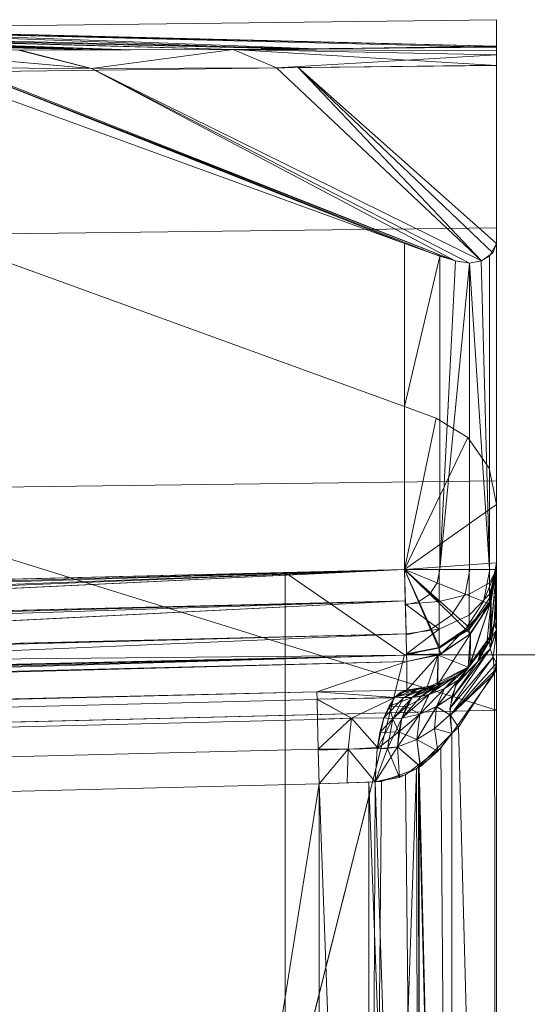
# Model space of a CAD drawing. Header units: millimetres. Extents: x -125 to 135, y -1868 to 49.
# Tile 28 of 53: x -120.05 to -118.4, y 46.21 to 49.42. Entities that reach past the tile are written whole.
import ezdxf

# ---------------------------------------------------------------- set-up
doc = ezdxf.new("R2010")
doc.units = ezdxf.units.MM
doc.layers.add('1', color=7, linetype='CONTINUOUS', true_color=0xffffff)

msp = doc.modelspace()

# ---------------------------------------------------------------- linework, layer by layer
at = {"layer": '1', "color": 252, "linetype": 'Continuous', "lineweight": 13}
for points in [[(-118.5, 49.3347, 451.3028), (-120.8296, 49.3922, 453.6296), (-118.5, 49.4209, 453.6296)], [(-120.8296, 49.3922, 453.6296), (-120.8278, 49.2438, 454.4314), (-118.5, 49.2725, 454.4314), (-118.5, 49.4209, 453.6296)], [(-118.5, 49.3347, 36.6972), (-118.5, 49.4209, 34.3704), (-120.8296, 49.3922, 34.3704)], [(-118.5, 49.4209, 34.3704), (-118.5, 49.2725, 33.5686), (-120.8278, 49.2438, 33.5686), (-120.8296, 49.3922, 34.3704)], [(-118.5, 49.3347, 451.3028), (-118.5, 49.4209, 453.6296), (-118.5, 49.3734, 454.0762), (-118.5, 47.5189, 453.7213)], [(-118.5, 47.5189, 34.2787), (-118.5, 48.9518, 32.9744), (-118.5, 49.3734, 33.9238), (-118.5, 49.4209, 34.3704)], [(-118.5, 49.4209, 34.3704), (-118.5, 49.3347, 36.6972), (-118.5, 47.5189, 34.2787)], [(-119.8185, 49.3223, 450.7149), (-122.2192, 49.3817, 453.1141), (-121.7098, 49.3837, 453.4545)], [(-122.2192, 49.3817, 453.1141), (-119.8185, 49.3223, 450.7149), (-120.0553, 49.3215, 450.5554)], [(-121.7098, 49.3837, 34.5455), (-122.0933, 49.3822, 34.8017), (-119.6925, 49.3227, 37.2002)], [(-120.0553, 49.3215, 37.4447), (-119.6925, 49.3227, 37.2002), (-122.0933, 49.3822, 34.8017)], [(-121.5007, 49.3857, 34.5039), (-121.7098, 49.3837, 34.5455), (-119.6925, 49.3227, 37.2002)], [(-119.8185, 49.3223, 450.7149), (-121.7098, 49.3837, 453.4545), (-121.5911, 49.3848, 453.4782)], [(-119.1783, 49.3254, 451.0621), (-121.5911, 49.3848, 453.4782), (-120.943, 49.3911, 453.6071)], [(-121.5911, 49.3848, 453.4782), (-119.1783, 49.3254, 451.0621), (-119.358, 49.3239, 451.0252)], [(-121.5911, 49.3848, 453.4782), (-119.358, 49.3239, 451.0252), (-119.8185, 49.3223, 450.7149)], [(-120.8296, 49.3922, 34.3704), (-121.5007, 49.3857, 34.5039), (-119.086, 49.3262, 36.919)], [(-119.6925, 49.3227, 37.2002), (-119.358, 49.3239, 36.9748), (-121.5007, 49.3857, 34.5039)], [(-119.358, 49.3239, 36.9748), (-119.086, 49.3262, 36.919), (-121.5007, 49.3857, 34.5039)], [(-120.943, 49.3911, 453.6071), (-120.8296, 49.3922, 453.6296), (-118.5, 49.3347, 451.3028)], [(-118.5, 49.3347, 451.3028), (-118.5173, 49.3309, 451.1975), (-120.943, 49.3911, 453.6071)], [(-120.943, 49.3911, 453.6071), (-118.5173, 49.3309, 451.1975), (-119.1783, 49.3254, 451.0621)], [(-119.086, 49.3262, 36.919), (-118.5, 49.3347, 36.6972), (-120.8296, 49.3922, 34.3704)], [(-118.5, 47.516, 453.7241), (-118.5, 47.5189, 453.7213), (-118.5, 49.3734, 454.0762), (-118.5, 48.9518, 455.0256)], [(-120.5252, 49.3239, 449.858), (-120.0576, 49.3215, 450.552), (-119.8205, 49.2616, 450.3195)], [(-119.8205, 49.2616, 450.3195), (-120.2309, 49.264, 449.717), (-120.5252, 49.3239, 449.858)], [(-120.5252, 49.3239, 38.142), (-120.2309, 49.264, 38.283), (-119.8201, 49.2616, 37.6799)], [(-119.8201, 49.2616, 37.6799), (-120.0553, 49.3215, 37.4447), (-120.5252, 49.3239, 38.142)], [(-119.8201, 49.2616, 450.3201), (-119.8205, 49.2616, 450.3195), (-120.0576, 49.3215, 450.552), (-120.0553, 49.3215, 450.5554)], [(-119.8201, 49.2616, 450.3201), (-120.0553, 49.3215, 450.5554), (-119.358, 49.3239, 451.0252)], [(-119.8201, 49.2616, 37.6799), (-119.8195, 49.2616, 37.6795), (-120.052, 49.3215, 37.4424), (-120.0553, 49.3215, 37.4447)], [(-119.358, 49.3239, 36.9748), (-120.052, 49.3215, 37.4424), (-119.8195, 49.2616, 37.6795)], [(-119.358, 49.3239, 451.0252), (-119.217, 49.264, 450.7309), (-119.8201, 49.2616, 450.3201)], [(-119.8195, 49.2616, 37.6795), (-119.217, 49.264, 37.2691), (-119.358, 49.3239, 36.9748)], [(-119.358, 49.3239, 451.0252), (-118.5, 49.3311, 451.2011), (-118.5, 49.3195, 451.08)], [(-118.5, 49.3059, 36.9897), (-118.5, 49.3311, 36.7989), (-119.358, 49.3239, 36.9748)], [(-119.358, 49.3239, 451.0252), (-118.5, 49.3195, 451.08), (-118.5, 49.2713, 450.8937)], [(-118.5, 49.2713, 450.8937), (-119.217, 49.264, 450.7309), (-119.358, 49.3239, 451.0252)], [(-118.5, 49.3059, 36.9897), (-119.358, 49.3239, 36.9748), (-119.217, 49.264, 37.2691)], [(-119.086, 49.3262, 36.919), (-118.5, 49.3311, 36.7989), (-118.5, 49.3347, 36.6972)], [(-118.5, 49.3347, 451.3028), (-118.5, 49.3311, 451.2011), (-118.5173, 49.3309, 451.1975)], [(-118.5, 49.3311, 451.2011), (-118.5, 49.3347, 451.3028), (-118.5, 47.5189, 453.7213)], [(-118.5, 47.5189, 34.2787), (-118.5, 49.3347, 36.6972), (-118.5, 49.3311, 36.7989)], [(-118.5, 49.2713, 450.8937), (-118.5, 49.3195, 451.08), (-118.5, 49.3311, 451.2011), (-118.5, 47.5189, 453.7213)], [(-118.5, 49.3311, 36.7989), (-118.5, 49.3059, 36.9897), (-118.5, 49.2713, 37.1063), (-118.5, 47.5189, 34.2787)], [(-119.217, 49.264, 37.2691), (-118.5, 49.2713, 37.1063), (-118.5, 49.3059, 36.9897)], [(-118.5, 49.2725, 454.4314), (-120.8278, 49.2438, 454.4314), (-120.8212, 48.7138, 455.2724), (-118.5, 48.7424, 455.2724)], [(-118.5, 48.7424, 32.7276), (-120.8212, 48.7138, 32.7276), (-120.8278, 49.2438, 33.5686), (-118.5, 49.2725, 33.5686)], [(-120.3937, 49.2713, 449), (-118.8, 48.6913, 449), (-118.8, 48.1592, 449), (-120.3666, 48.7294, 449)], [(-118.8, 48.6913, 449), (-120.3937, 49.2713, 449), (-120.247, 49.2647, 449.6463)], [(-120.3666, 48.7294, 39), (-118.8, 48.1592, 39), (-118.8, 48.6913, 39), (-120.3937, 49.2713, 39)], [(-120.247, 49.2647, 38.3537), (-120.3937, 49.2713, 39), (-118.8, 48.6913, 39)], [(-118.6347, 48.6343, 449.0497), (-120.247, 49.2647, 449.6463), (-120.2309, 49.264, 449.717)], [(-120.247, 49.2647, 449.6463), (-118.6347, 48.6343, 449.0497), (-118.7143, 48.6602, 449.0125)], [(-118.7143, 48.6602, 449.0125), (-118.8, 48.6913, 449), (-120.247, 49.2647, 449.6463)], [(-120.247, 49.2647, 38.3537), (-118.8, 48.6913, 39), (-118.7146, 48.6603, 38.9876)], [(-120.2309, 49.264, 38.283), (-120.247, 49.2647, 38.3537), (-118.6347, 48.6343, 38.9503)], [(-118.7146, 48.6603, 38.9876), (-118.6347, 48.6343, 38.9503), (-120.247, 49.2647, 38.3537)], [(-118.6347, 48.6343, 449.0497), (-120.2309, 49.264, 449.717), (-119.8201, 49.2616, 450.3201)], [(-119.8201, 49.2616, 37.6799), (-120.2309, 49.264, 38.283), (-118.6347, 48.6343, 38.9503)], [(-119.8201, 49.2616, 450.3201), (-119.217, 49.264, 450.7309), (-118.5497, 48.6343, 449.1346)], [(-118.5497, 48.6343, 38.8653), (-119.217, 49.264, 37.2691), (-119.8201, 49.2616, 37.6799)], [(-118.5497, 48.6343, 449.1346), (-118.5879, 48.6273, 449.0879), (-119.8201, 49.2616, 450.3201)], [(-119.8201, 49.2616, 450.3201), (-118.5879, 48.6273, 449.0879), (-118.6347, 48.6343, 449.0497)], [(-118.6347, 48.6343, 38.9503), (-118.5879, 48.6273, 38.9121), (-119.8201, 49.2616, 37.6799)], [(-119.8201, 49.2616, 37.6799), (-118.5879, 48.6273, 38.9121), (-118.5497, 48.6343, 38.8653)], [(-119.217, 49.264, 450.7309), (-119.1463, 49.2647, 450.747), (-118.5497, 48.6343, 449.1346)], [(-118.5497, 48.6343, 38.8653), (-119.1463, 49.2647, 37.253), (-119.217, 49.264, 37.2691)], [(-119.1463, 49.2647, 450.747), (-118.5, 49.2713, 450.8937), (-118.5, 48.6913, 449.3)], [(-118.5, 48.6913, 38.7), (-118.5, 49.2713, 37.1063), (-119.1463, 49.2647, 37.253)], [(-119.1463, 49.2647, 450.747), (-118.5, 48.6913, 449.3), (-118.5124, 48.6603, 449.2146)], [(-118.5124, 48.6603, 449.2146), (-118.5497, 48.6343, 449.1346), (-119.1463, 49.2647, 450.747)], [(-119.1463, 49.2647, 37.253), (-118.5497, 48.6343, 38.8653), (-118.5125, 48.6602, 38.7857)], [(-118.5125, 48.6602, 38.7857), (-118.5, 48.6913, 38.7), (-119.1463, 49.2647, 37.253)], [(-118.5, 47.5189, 453.7213), (-118.5, 47.6281, 449.3), (-118.5, 48.6913, 449.3), (-118.5, 49.2713, 450.8937)], [(-118.5, 49.2713, 37.1063), (-118.5, 48.6913, 38.7), (-118.5, 47.6281, 38.7), (-118.5, 47.5189, 34.2787)], [(-118.5, 48.9518, 455.0256), (-118.5, 48.1683, 455.708), (-118.5, 47.4246, 453.7816), (-118.5, 47.516, 453.7241)], [(-118.5, 48.1683, 32.292), (-118.5, 48.9518, 32.9744), (-118.5, 47.5189, 34.2787), (-118.5, 47.4283, 34.2198)], [(-118.5, 48.7424, 455.2724), (-120.8212, 48.7138, 455.2724), (-120.8111, 47.8884, 455.8265), (-118.5, 47.9169, 455.8265)], [(-118.5, 47.9169, 32.1735), (-120.8111, 47.8884, 32.1735), (-120.8212, 48.7138, 32.7276), (-118.5, 48.7424, 32.7276)], [(-118.8, 48.1592, 39), (-120.3666, 48.7294, 39), (-120.3666, 48.7294, 449), (-118.8, 48.1592, 449)], [(-118.8, 48.1592, 449), (-118.8, 48.6913, 449), (-118.6852, 48.65, 449.0228)], [(-118.6852, 48.65, 38.9772), (-118.8, 48.6913, 39), (-118.8, 48.1592, 39)], [(-118.5, 48.6913, 449.3), (-118.5, 47.6281, 449.3), (-118.5228, 47.6281, 449.1852), (-118.5228, 48.65, 449.1852)], [(-118.5228, 48.65, 38.8148), (-118.5228, 47.6281, 38.8148), (-118.5, 47.6281, 38.7), (-118.5, 48.6913, 38.7)], [(-118.6852, 48.65, 449.0228), (-118.6852, 47.6281, 449.0228), (-118.8, 47.6281, 449), (-118.8, 48.1592, 449)], [(-118.8, 48.1592, 39), (-118.8, 47.6281, 39), (-118.6852, 47.6281, 38.9772), (-118.6852, 48.65, 38.9772)], [(-118.6852, 47.6281, 449.0228), (-118.6852, 48.65, 449.0228), (-118.634, 48.6342, 449.0501)], [(-118.6341, 48.6342, 38.9499), (-118.6852, 48.65, 38.9772), (-118.6852, 47.6281, 38.9772)], [(-118.5501, 48.6342, 449.1341), (-118.5228, 48.65, 449.1852), (-118.5228, 47.6281, 449.1852)], [(-118.5228, 47.6281, 38.8148), (-118.5228, 48.65, 38.8148), (-118.5501, 48.6342, 38.866)], [(-118.6852, 47.6281, 449.0228), (-118.634, 48.6342, 449.0501), (-118.5879, 48.6273, 449.0879)], [(-118.5879, 48.6273, 38.9121), (-118.6341, 48.6342, 38.9499), (-118.6852, 47.6281, 38.9772)], [(-118.5879, 48.6273, 449.0879), (-118.5879, 47.6281, 449.0879), (-118.6852, 47.6281, 449.0228)], [(-118.6852, 47.6281, 38.9772), (-118.5879, 47.6281, 38.9121), (-118.5879, 48.6273, 38.9121)], [(-118.5879, 48.6273, 449.0879), (-118.5501, 48.6342, 449.1341), (-118.5228, 47.6281, 449.1852)], [(-118.5228, 47.6281, 38.8148), (-118.5501, 48.6342, 38.866), (-118.5879, 48.6273, 38.9121)], [(-118.5228, 47.6281, 449.1852), (-118.5879, 47.6281, 449.0879), (-118.5879, 48.6273, 449.0879)], [(-118.5879, 48.6273, 38.9121), (-118.5879, 47.6281, 38.9121), (-118.5228, 47.6281, 38.8148)], [(-118.8, 47.6281, 39), (-118.8, 48.1592, 39), (-118.6974, 48.1218, 39)], [(-118.6974, 48.1218, 449), (-118.8, 48.1592, 449), (-118.8, 47.6281, 449)], [(-118.8, 48.1592, 449), (-118.6974, 48.1218, 449), (-118.6974, 48.1218, 39), (-118.8, 48.1592, 39)], [(-118.5, 47.3047, 453.8017), (-118.5, 47.4246, 453.7816), (-118.5, 48.1683, 455.708), (-118.5, 47.1699, 456)], [(-118.5, 47.1698, 32.0046), (-118.5, 48.1683, 32.292), (-118.5, 47.4283, 34.2198), (-118.5, 47.3047, 34.1983)], [(-118.8, 47.6281, 39), (-118.6974, 48.1218, 39), (-118.5941, 48.0581, 39)], [(-118.5941, 48.0581, 449), (-118.6974, 48.1218, 449), (-118.8, 47.6281, 449)], [(-118.6974, 48.1218, 39), (-118.6974, 48.1218, 449), (-118.5941, 48.0581, 449), (-118.5941, 48.0581, 39)], [(-118.5941, 48.0581, 39), (-118.5245, 47.9588, 39), (-118.5, 47.8399, 39), (-118.8, 47.6281, 39)], [(-118.8, 47.6281, 449), (-118.5, 47.8399, 449), (-118.5245, 47.9588, 449), (-118.5941, 48.0581, 449)], [(-118.5941, 48.0581, 39), (-118.5941, 48.0581, 449), (-118.5245, 47.9588, 449), (-118.5245, 47.9588, 39)], [(-118.5245, 47.9588, 39), (-118.5245, 47.9588, 449), (-118.5, 47.8399, 449), (-118.5, 47.8399, 39)], [(-118.5, 47.1698, 455.9954), (-118.5, 47.9169, 455.8265), (-120.8111, 47.8884, 455.8265)], [(-120.8111, 47.8884, 32.1735), (-118.5, 47.9169, 32.1735), (-118.5, 47.17, 32.0046)], [(-120.8111, 47.8884, 455.8265), (-120.8007, 47.1131, 455.997), (-118.5, 47.1698, 455.9954)], [(-118.5, 47.17, 32.0046), (-120.8015, 47.113, 32.003), (-120.8111, 47.8884, 32.1735)], [(-118.5, 47.8399, 39), (-118.5, 47.65, 39), (-118.8, 47.6281, 39)], [(-118.8, 47.6281, 449), (-118.5, 47.65, 449), (-118.5, 47.8399, 449)], [(-118.5, 47.8399, 39), (-118.5, 47.8399, 449), (-118.5, 47.65, 449), (-118.5, 47.65, 39)], [(-118.5, 47.65, 39), (-118.5228, 47.5352, 39), (-118.5879, 47.4379, 39), (-118.8, 47.6281, 39)], [(-118.8, 47.6281, 449), (-118.5879, 47.4379, 449), (-118.5228, 47.5352, 449), (-118.5, 47.65, 449)], [(-118.5, 47.65, 39), (-118.5, 47.65, 449), (-118.5228, 47.5352, 449), (-118.5228, 47.5352, 39)], [(-123.2199, 47.5018, 449.0005), (-123.2213, 47.5189, 449), (-118.8, 47.6281, 449)], [(-118.8, 47.6281, 39), (-123.2213, 47.5189, 39), (-123.217, 47.4902, 38.9986)], [(-123.2026, 47.4617, 449.0056), (-123.2199, 47.5018, 449.0005), (-118.8, 47.6281, 449)], [(-118.8, 47.6281, 39), (-123.217, 47.4902, 38.9986), (-123.1939, 47.4502, 38.9919)], [(-123.1576, 47.4184, 449.0187), (-123.2026, 47.4617, 449.0056), (-118.8, 47.6281, 449)], [(-118.8, 47.6281, 39), (-123.1939, 47.4502, 38.9919), (-123.1539, 47.419, 38.9801)], [(-118.8, 47.6281, 449), (-118.7975, 47.5259, 449.018), (-123.1576, 47.4184, 449.0187)], [(-123.1539, 47.419, 38.9801), (-118.7975, 47.5259, 38.982), (-118.8, 47.6281, 39)], [(-119.1886, 47.6185, 39), (-119.1886, 45.8046, 39), (-120.1349, 45.8046, 39), (-120.1349, 47.5951, 39)], [(-120.1349, 47.5951, 449), (-120.1349, 45.8046, 449), (-119.1886, 45.8046, 449), (-119.1886, 47.6185, 449)], [(-118.6852, 47.3728, 39), (-118.8, 47.35, 39), (-119.1886, 47.6185, 39), (-118.8, 47.6281, 39)], [(-118.8, 47.6281, 449), (-119.1886, 47.6185, 449), (-118.8, 47.35, 449), (-118.6852, 47.3728, 449)], [(-119.1886, 45.8046, 39), (-119.1886, 47.6185, 39), (-118.8, 47.35, 39)], [(-118.8, 47.35, 449), (-119.1886, 47.6185, 449), (-119.1886, 45.8046, 449)], [(-118.8, 47.6281, 39), (-118.5879, 47.4379, 39), (-118.6852, 47.3728, 39)], [(-118.6852, 47.3728, 449), (-118.5879, 47.4379, 449), (-118.8, 47.6281, 449)], [(-118.8, 47.6281, 449), (-118.7539, 47.5223, 449.0231), (-118.7972, 47.5127, 449.0231)], [(-118.8, 47.6281, 449), (-118.7174, 47.5475, 449.0231), (-118.7539, 47.5223, 449.0231)], [(-118.8, 47.6281, 449), (-118.6931, 47.5846, 449.0231), (-118.7174, 47.5475, 449.0231)], [(-118.8, 47.6281, 449), (-118.6845, 47.6281, 449.0231), (-118.6931, 47.5846, 449.0231)], [(-118.8, 47.6281, 39), (-118.7972, 47.515, 38.9779), (-118.6872, 47.5233, 38.9575)], [(-118.6872, 47.5233, 38.9575), (-118.6872, 47.6281, 38.978), (-118.8, 47.6281, 39)], [(-118.6931, 47.5846, 449.0231), (-118.6845, 47.6281, 449.0231), (-118.5869, 47.6281, 449.0889), (-118.6026, 47.5478, 449.0889)], [(-118.5889, 47.5478, 38.8974), (-118.5889, 47.6281, 38.9131), (-118.6872, 47.6281, 38.978), (-118.6872, 47.5233, 38.9575)], [(-118.6026, 47.5478, 449.0889), (-118.5869, 47.6281, 449.0889), (-118.522, 47.6281, 449.1872), (-118.5425, 47.5233, 449.1872)], [(-118.5231, 47.5846, 38.8069), (-118.5231, 47.6281, 38.8155), (-118.5889, 47.6281, 38.9131), (-118.5889, 47.5478, 38.8974)], [(-118.5, 47.6281, 449.3), (-118.5221, 47.515, 449.2972), (-118.5425, 47.5233, 449.1872)], [(-118.5425, 47.5233, 449.1872), (-118.522, 47.6281, 449.1872), (-118.5, 47.6281, 449.3)], [(-118.5, 47.6281, 38.7), (-118.5231, 47.5223, 38.7462), (-118.5231, 47.5127, 38.7028)], [(-118.5, 47.6281, 38.7), (-118.5231, 47.5475, 38.7826), (-118.5231, 47.5223, 38.7462)], [(-118.5, 47.6281, 38.7), (-118.5231, 47.5846, 38.8069), (-118.5231, 47.5475, 38.7826)], [(-118.5, 47.6281, 38.7), (-118.5231, 47.6281, 38.8155), (-118.5231, 47.5846, 38.8069)], [(-118.5, 47.6281, 449.3), (-118.5081, 47.4502, 453.6939), (-118.5199, 47.419, 453.6539)], [(-118.5199, 47.419, 453.6539), (-118.518, 47.5259, 449.2975), (-118.5, 47.6281, 449.3)], [(-118.5, 47.6281, 38.7), (-118.518, 47.5259, 38.7025), (-118.5188, 47.4184, 34.3424)], [(-118.5188, 47.4184, 34.3424), (-118.5056, 47.4617, 34.2974), (-118.5, 47.6281, 38.7)], [(-118.5, 47.6281, 449.3), (-118.5014, 47.4902, 453.717), (-118.5081, 47.4502, 453.6939)], [(-118.5056, 47.4617, 34.2974), (-118.5005, 47.5018, 34.2801), (-118.5, 47.6281, 38.7)], [(-118.5, 47.6281, 449.3), (-118.5, 47.5189, 453.7213), (-118.5014, 47.4902, 453.717)], [(-118.5005, 47.5018, 34.2801), (-118.5, 47.5189, 34.2787), (-118.5, 47.6281, 38.7)], [(-118.7174, 47.5475, 449.0231), (-118.6931, 47.5846, 449.0231), (-118.6026, 47.5478, 449.0889), (-118.6474, 47.4793, 449.0889)], [(-118.5231, 47.5475, 38.7826), (-118.5231, 47.5846, 38.8069), (-118.5889, 47.5478, 38.8974), (-118.5889, 47.4793, 38.8526)], [(-123.1472, 47.4084, 449.0218), (-123.1576, 47.4184, 449.0187), (-118.7975, 47.5259, 449.018)], [(-118.7975, 47.5259, 38.982), (-123.1539, 47.419, 38.9801), (-123.1128, 47.3869, 38.9681)], [(-122.9253, 47.3179, 449.0869), (-123.1472, 47.4084, 449.0218), (-118.7975, 47.5259, 449.018)], [(-118.7975, 47.5259, 38.982), (-123.1128, 47.3869, 38.9681), (-122.9266, 47.3176, 38.9135)], [(-122.9266, 47.3176, 38.9135), (-118.7948, 47.4187, 38.9147), (-118.7975, 47.5259, 38.982)], [(-118.7975, 47.5259, 449.018), (-118.7948, 47.4187, 449.0853), (-122.9253, 47.3179, 449.0869)], [(-118.6872, 47.434, 38.899), (-118.6872, 47.5233, 38.9575), (-118.7972, 47.515, 38.9779)], [(-118.7972, 47.515, 38.9779), (-118.7972, 47.515, 38.9779), (-118.6872, 47.5233, 38.9575)], [(-118.7972, 47.5127, 449.0231), (-118.7539, 47.5223, 449.0231), (-118.7148, 47.4327, 449.0889), (-118.7947, 47.415, 449.0889)], [(-118.7539, 47.5223, 449.0231), (-118.7174, 47.5475, 449.0231), (-118.6474, 47.4793, 449.0889), (-118.7148, 47.4327, 449.0889)], [(-118.5889, 47.4793, 38.8526), (-118.5889, 47.5478, 38.8974), (-118.6872, 47.5233, 38.9575), (-118.6872, 47.434, 38.899)], [(-118.6474, 47.4793, 449.0889), (-118.6026, 47.5478, 449.0889), (-118.5425, 47.5233, 449.1872), (-118.601, 47.434, 449.1872)], [(-118.601, 47.434, 449.1872), (-118.5425, 47.5233, 449.1872), (-118.5222, 47.515, 449.2972)], [(-118.5231, 47.5223, 38.7462), (-118.5231, 47.5475, 38.7826), (-118.5889, 47.4793, 38.8526), (-118.5889, 47.4327, 38.7852)], [(-118.5231, 47.5127, 38.7028), (-118.5231, 47.5223, 38.7462), (-118.5889, 47.4327, 38.7852), (-118.5889, 47.415, 38.7053)], [(-118.5228, 47.5352, 39), (-118.5228, 47.5352, 449), (-118.5879, 47.4379, 449), (-118.5879, 47.4379, 39)], [(-118.518, 47.5259, 38.7025), (-118.5853, 47.4187, 38.7052), (-118.5869, 47.3179, 34.5747)], [(-118.5869, 47.3179, 34.5747), (-118.5218, 47.4084, 34.3528), (-118.518, 47.5259, 38.7025)], [(-118.518, 47.5259, 449.2975), (-118.5319, 47.3869, 453.6128), (-118.5865, 47.3176, 453.4266)], [(-118.5865, 47.3176, 453.4266), (-118.5853, 47.4187, 449.2948), (-118.518, 47.5259, 449.2975)], [(-118.5221, 47.515, 449.2972), (-118.5222, 47.515, 449.2972), (-118.5425, 47.5233, 449.1872)], [(-118.518, 47.5259, 449.2975), (-118.5199, 47.419, 453.6539), (-118.5319, 47.3869, 453.6128)], [(-118.5218, 47.4084, 34.3528), (-118.5188, 47.4184, 34.3424), (-118.518, 47.5259, 38.7025)], [(-118.5014, 47.4902, 453.717), (-118.5, 47.5189, 453.7213), (-118.5, 47.516, 453.7241)], [(-118.5, 47.4314, 34.2218), (-118.5, 47.5189, 34.2787), (-118.5005, 47.5018, 34.2801)], [(-118.7972, 47.515, 38.9779), (-118.7948, 47.4187, 38.9147), (-118.6872, 47.434, 38.899)], [(-118.5222, 47.515, 449.2972), (-118.5853, 47.4187, 449.2948), (-118.601, 47.434, 449.1872)], [(-118.5081, 47.4502, 453.6939), (-118.5014, 47.4902, 453.717), (-118.5, 47.4313, 453.7774)], [(-118.5005, 47.5018, 34.2801), (-118.5056, 47.4617, 34.2974), (-118.5, 47.4314, 34.2218)], [(-118.5, 47.516, 453.7241), (-118.5, 47.4313, 453.7774), (-118.5014, 47.4902, 453.717)], [(-118.7148, 47.4327, 449.0889), (-118.6474, 47.4793, 449.0889), (-118.601, 47.434, 449.1872), (-118.6889, 47.3733, 449.1872)], [(-118.5889, 47.4327, 38.7852), (-118.5889, 47.4793, 38.8526), (-118.6872, 47.434, 38.899), (-118.6872, 47.3733, 38.8111)], [(-118.5056, 47.4617, 34.2974), (-118.5181, 47.4206, 34.3401), (-118.5229, 47.3946, 34.3)], [(-118.5229, 47.3946, 34.3), (-118.5, 47.4314, 34.2218), (-118.5056, 47.4617, 34.2974)], [(-118.6872, 47.434, 38.899), (-118.7948, 47.4187, 38.9147), (-118.7932, 47.3532, 38.8199)], [(-118.7947, 47.415, 449.0889), (-118.7148, 47.4327, 449.0889), (-118.6889, 47.3733, 449.1872), (-118.7931, 47.3502, 449.1872)], [(-118.7932, 47.3532, 38.8199), (-118.6872, 47.3733, 38.8111), (-118.6872, 47.434, 38.899)], [(-118.6801, 47.3532, 449.2932), (-118.6889, 47.3733, 449.1872), (-118.601, 47.434, 449.1872)], [(-118.5889, 47.415, 38.7053), (-118.5889, 47.4327, 38.7852), (-118.6872, 47.3733, 38.8111), (-118.6872, 47.3502, 38.7069)], [(-118.5879, 47.4379, 39), (-118.5879, 47.4379, 449), (-118.6852, 47.3728, 449), (-118.6852, 47.3728, 39)], [(-118.601, 47.434, 449.1872), (-118.5853, 47.4187, 449.2948), (-118.6801, 47.3532, 449.2932)], [(-118.5319, 47.3869, 453.6128), (-118.5184, 47.4228, 453.6588), (-118.5229, 47.3946, 453.7)], [(-118.5081, 47.4502, 453.6939), (-118.5207, 47.3691, 453.7383), (-118.5229, 47.3946, 453.7)], [(-118.5229, 47.3946, 453.7), (-118.5184, 47.4228, 453.6588), (-118.5081, 47.4502, 453.6939)], [(-118.5229, 47.3946, 34.3), (-118.5207, 47.3691, 34.2617), (-118.5, 47.4314, 34.2218)], [(-118.5229, 47.3946, 34.3), (-118.5181, 47.4206, 34.3401), (-118.5218, 47.4084, 34.3528)], [(-118.5, 47.4313, 453.7774), (-118.5207, 47.3691, 453.7383), (-118.5081, 47.4502, 453.6939)], [(-118.5, 47.4283, 34.2198), (-118.5, 47.4314, 34.2218), (-118.5207, 47.3691, 34.2617)], [(-118.5207, 47.3691, 453.7383), (-118.5, 47.4313, 453.7774), (-118.5, 47.4246, 453.7816)], [(-118.5207, 47.3691, 34.2617), (-118.5112, 47.3424, 34.2244), (-118.5, 47.4283, 34.2198)], [(-118.5, 47.4246, 453.7816), (-118.5112, 47.3424, 453.7756), (-118.5207, 47.3691, 453.7383)], [(-118.5112, 47.3424, 34.2244), (-118.5, 47.3222, 34.2014), (-118.5, 47.4283, 34.2198)], [(-118.5, 47.4246, 453.7816), (-118.5, 47.3223, 453.7987), (-118.5112, 47.3424, 453.7756)], [(-118.7948, 47.4187, 38.9147), (-122.9266, 47.3176, 38.9135), (-122.9054, 47.3098, 38.9072)], [(-122.9054, 47.3098, 449.0927), (-122.9253, 47.3179, 449.0869), (-118.7948, 47.4187, 449.0853)], [(-122.6809, 47.2532, 449.1911), (-122.9054, 47.3098, 449.0927), (-118.7948, 47.4187, 449.0853)], [(-122.9054, 47.3098, 38.9072), (-118.7931, 47.3488, 38.8092), (-118.7948, 47.4187, 38.9147)], [(-118.7948, 47.4187, 449.0853), (-118.7931, 47.3488, 449.1908), (-122.6809, 47.2532, 449.1911)], [(-118.5853, 47.4187, 38.7052), (-118.6908, 47.3488, 38.7069), (-118.691, 47.2532, 34.8191)], [(-118.691, 47.2532, 34.8191), (-118.5928, 47.3098, 34.5946), (-118.5853, 47.4187, 38.7052)], [(-118.5928, 47.3098, 453.4054), (-118.6908, 47.3488, 449.2931), (-118.5853, 47.4187, 449.2948)], [(-118.5853, 47.4187, 449.2948), (-118.5865, 47.3176, 453.4266), (-118.5928, 47.3098, 453.4054)], [(-118.5928, 47.3098, 34.5946), (-118.5869, 47.3179, 34.5747), (-118.5853, 47.4187, 38.7052)], [(-118.562, 47.3274, 34.3955), (-118.5229, 47.3946, 34.3), (-118.5218, 47.4084, 34.3528)], [(-118.5218, 47.4084, 34.3528), (-118.5471, 47.3733, 34.4389), (-118.562, 47.3274, 34.3955)], [(-118.5229, 47.3946, 453.7), (-118.562, 47.3274, 453.6045), (-118.5319, 47.3869, 453.6128)], [(-118.562, 47.3274, 453.6045), (-118.5229, 47.3946, 453.7), (-118.5207, 47.3691, 453.7383)], [(-118.5207, 47.3691, 34.2617), (-118.5229, 47.3946, 34.3), (-118.562, 47.3274, 34.3955)], [(-118.6852, 47.3728, 39), (-118.6852, 47.3728, 449), (-118.8, 47.35, 449), (-118.8, 47.35, 39)], [(-118.6872, 47.3502, 38.7069), (-118.6872, 47.3733, 38.8111), (-118.7932, 47.3532, 38.8199)], [(-118.7932, 47.3532, 38.8199), (-118.7932, 47.3532, 38.8199), (-118.6872, 47.3733, 38.8111)], [(-118.7931, 47.3502, 449.1872), (-118.6889, 47.3733, 449.1872), (-118.6801, 47.3532, 449.2932)], [(-118.6801, 47.3532, 449.2932), (-118.6801, 47.3532, 449.2932), (-118.6889, 47.3733, 449.1872)], [(-118.652, 47.1751, 453.5105), (-118.6431, 47.2118, 453.4861), (-118.5207, 47.3691, 453.7383)], [(-118.5207, 47.3691, 453.7383), (-118.5112, 47.3424, 453.7756), (-118.652, 47.1751, 453.5105)], [(-118.652, 47.1751, 34.4895), (-118.5112, 47.3424, 34.2244), (-118.5207, 47.3691, 34.2617)], [(-118.5207, 47.3691, 34.2617), (-118.6431, 47.2118, 34.5139), (-118.652, 47.1751, 34.4895)], [(-118.5207, 47.3691, 453.7383), (-118.6431, 47.2118, 453.4861), (-118.562, 47.3274, 453.6045)], [(-118.562, 47.3274, 34.3955), (-118.6431, 47.2118, 34.5139), (-118.5207, 47.3691, 34.2617)], [(-118.6234, 47.265, 34.5534), (-118.562, 47.3274, 34.3955), (-118.5471, 47.3733, 34.4389)], [(-118.5471, 47.3733, 34.4389), (-118.5928, 47.3098, 34.5946), (-118.6234, 47.265, 34.5534)], [(-118.6234, 47.265, 453.4467), (-118.5928, 47.3098, 453.4054), (-118.5465, 47.3684, 453.5632)], [(-118.5465, 47.3684, 453.5632), (-118.562, 47.3274, 453.6045), (-118.6234, 47.265, 453.4467)], [(-118.562, 47.3274, 453.6045), (-118.5465, 47.3684, 453.5632), (-118.5319, 47.3869, 453.6128)], [(-122.9054, 47.3098, 38.9072), (-122.6967, 47.259, 38.8059), (-118.7931, 47.3488, 38.8092)], [(-118.7931, 47.3488, 38.8092), (-122.6967, 47.259, 38.8059), (-122.6289, 47.2425, 38.7729)], [(-122.6759, 47.2519, 449.1933), (-122.6809, 47.2532, 449.1911), (-118.7931, 47.3488, 449.1908)], [(-122.563, 47.2352, 449.2926), (-122.6759, 47.2519, 449.1933), (-118.7931, 47.3488, 449.1908)], [(-118.7931, 47.3488, 38.8092), (-122.6289, 47.2425, 38.7729), (-122.563, 47.2352, 38.7074)], [(-118.7931, 47.3488, 449.1908), (-118.7926, 47.3283, 449.2926), (-122.563, 47.2352, 449.2926)], [(-122.563, 47.2352, 38.7074), (-118.7926, 47.3283, 38.7074), (-118.7931, 47.3488, 38.8092)], [(-122.5074, 47.2293, 449.5857), (-122.563, 47.2352, 449.2926), (-118.7926, 47.3283, 449.2926)], [(-118.7926, 47.3283, 38.7074), (-122.563, 47.2352, 38.7074), (-122.5074, 47.2293, 38.4143)], [(-122.5074, 47.1498, 452.8074), (-122.5074, 47.2293, 449.5857), (-118.7926, 47.3283, 449.2926), (-119.0857, 47.2293, 453.0074)], [(-122.3074, 47.1498, 34.9926), (-119.0857, 47.2293, 34.9926), (-118.7926, 47.3283, 38.7074), (-122.5074, 47.2293, 38.4143)], [(119.1886, 45.8046, 39), (-119.1886, 45.8046, 39), (-118.8, 47.35, 39), (118.8, 47.35, 39)], [(-119.1886, 45.8046, 449), (119.1886, 45.8046, 449), (118.8, 47.35, 449), (-118.8, 47.35, 449)], [(-118.7926, 47.3283, 449.2926), (-118.7926, 47.2352, 453.063), (-119.0857, 47.2293, 453.0074)], [(-119.0857, 47.2293, 34.9926), (-118.7926, 47.2352, 34.937), (-118.7926, 47.3283, 38.7074)], [(118.8, 47.35, 449), (118.8, 47.35, 39), (-118.8, 47.35, 39), (-118.8, 47.35, 449)], [(-118.7932, 47.3532, 38.8199), (-118.7926, 47.3283, 38.7074), (-118.6872, 47.3502, 38.7069)], [(-118.6801, 47.3532, 449.2932), (-118.7926, 47.3283, 449.2926), (-118.7931, 47.3502, 449.1872)], [(-118.6908, 47.3488, 449.2931), (-118.7271, 47.2425, 453.1289), (-118.7926, 47.2352, 453.063)], [(-118.7926, 47.2352, 453.063), (-118.7926, 47.3283, 449.2926), (-118.6908, 47.3488, 449.2931)], [(-118.6908, 47.3488, 38.7069), (-118.7926, 47.3283, 38.7074), (-118.7926, 47.2352, 34.937)], [(-118.7926, 47.2352, 34.937), (-118.6933, 47.2519, 34.8241), (-118.6908, 47.3488, 38.7069)], [(-118.6908, 47.3488, 449.2931), (-118.6941, 47.259, 453.1967), (-118.7271, 47.2425, 453.1289)], [(-118.5928, 47.3098, 453.4054), (-118.6941, 47.259, 453.1967), (-118.6908, 47.3488, 449.2931)], [(-118.6933, 47.2519, 34.8241), (-118.691, 47.2532, 34.8191), (-118.6908, 47.3488, 38.7069)], [(-118.5112, 47.3424, 453.7756), (-118.6502, 47.1527, 453.5213), (-118.652, 47.1751, 453.5105)], [(-118.652, 47.1751, 34.4895), (-118.6502, 47.1527, 34.4787), (-118.5112, 47.3424, 34.2244)], [(-118.6502, 47.1527, 453.5213), (-118.5112, 47.3424, 453.7756), (-118.5064, 47.289, 453.7906)], [(-118.5, 47.3222, 34.2014), (-118.5112, 47.3424, 34.2244), (-118.6502, 47.1527, 34.4787)], [(-118.562, 47.3274, 453.6045), (-118.6431, 47.2118, 453.4861), (-118.6339, 47.2497, 453.4608)], [(-118.6339, 47.2497, 34.5392), (-118.6431, 47.2118, 34.5139), (-118.562, 47.3274, 34.3955)], [(-118.6339, 47.2497, 453.4608), (-118.6234, 47.265, 453.4467), (-118.562, 47.3274, 453.6045)], [(-118.562, 47.3274, 34.3955), (-118.6234, 47.265, 34.5534), (-118.6339, 47.2497, 34.5392)], [(-118.5064, 47.289, 453.7906), (-118.5112, 47.3424, 453.7756), (-118.5, 47.3223, 453.7987)], [(-118.6699, 47.2403, 34.6448), (-118.6253, 47.267, 34.5533), (-118.5928, 47.3098, 34.5946)], [(-118.5928, 47.3098, 34.5946), (-118.6295, 47.2825, 34.7002), (-118.6699, 47.2403, 34.6448)], [(-118.6697, 47.2404, 453.3557), (-118.6292, 47.2826, 453.3004), (-118.5928, 47.3098, 453.4054)], [(-118.5928, 47.3098, 453.4054), (-118.6253, 47.267, 453.4467), (-118.6697, 47.2404, 453.3557)], [(-118.5, 47.3047, 34.1983), (-118.5, 47.3222, 34.2014), (-118.6502, 47.1527, 34.4787)], [(-118.6502, 47.1527, 34.4787), (-118.6239, 47.1135, 34.4129), (-118.5, 47.3047, 34.1983)], [(-118.5, 42.5151, 34.1983), (-118.5, 47.3047, 34.1983), (-118.6239, 47.1135, 34.4129)], [(-118.5, 47.3223, 453.7987), (-118.5, 47.3047, 453.8017), (-118.5064, 47.289, 453.7906)], [(-118.5064, 47.289, 453.7906), (-118.5, 47.3047, 453.8017), (-118.5, 42.5151, 453.8017)], [(-118.5, 47.1699, 456), (-118.5, 42.5315, 455.1243), (-118.5, 42.5151, 453.8017), (-118.5, 47.3047, 453.8017)], [(-118.5, 47.3047, 34.1983), (-118.5, 42.5151, 34.1983), (-118.5, 42.5315, 32.8757), (-118.5, 47.1698, 32.0046)], [(-118.6295, 47.2825, 34.7002), (-118.6753, 47.2587, 34.7946), (-118.7203, 47.2208, 34.723)], [(-118.7203, 47.2208, 34.723), (-118.6699, 47.2403, 34.6448), (-118.6295, 47.2825, 34.7002)], [(-118.6292, 47.2826, 453.3004), (-118.6697, 47.2404, 453.3557), (-118.7199, 47.2209, 453.2776)], [(-118.7199, 47.2209, 453.2776), (-118.6987, 47.2434, 453.2417), (-118.6292, 47.2826, 453.3004)], [(-118.6987, 47.2434, 453.2417), (-118.6749, 47.2588, 453.2061), (-118.6292, 47.2826, 453.3004)], [(-118.6956, 47.1807, 34.5919), (-118.646, 47.2139, 34.5134), (-118.6253, 47.267, 34.5533)], [(-118.6253, 47.267, 34.5533), (-118.6699, 47.2403, 34.6448), (-118.6956, 47.1807, 34.5919)], [(-118.6953, 47.1809, 453.4086), (-118.6697, 47.2404, 453.3557), (-118.6253, 47.267, 453.4467)], [(-118.6253, 47.267, 453.4467), (-118.646, 47.2139, 453.4867), (-118.6953, 47.1809, 453.4086)], [(-118.5064, 47.289, 453.7906), (-118.6453, 47.0929, 453.55), (-118.6502, 47.1527, 453.5213)], [(-118.5, 42.5151, 453.8017), (-118.6453, 42.5138, 453.55), (-118.6453, 47.0929, 453.55), (-118.5064, 47.289, 453.7906)], [(-122.5074, 47.1498, 452.8074), (-119.0857, 47.2293, 453.0074), (-122.3074, 47.1498, 453.0074)], [(-119.0851, 47.2044, 453.1199), (-122.3068, 47.1249, 453.1199), (-122.3074, 47.1498, 453.0074), (-119.0857, 47.2293, 453.0074)], [(-122.3068, 47.1249, 34.8801), (-119.0851, 47.2044, 34.8801), (-119.0857, 47.2293, 34.9926), (-122.3074, 47.1498, 34.9926)], [(-119.0857, 47.2293, 453.0074), (-118.7926, 47.2352, 453.063), (-118.831, 47.2111, 453.1614)], [(-118.831, 47.2111, 34.8386), (-118.7926, 47.2352, 34.937), (-119.0857, 47.2293, 34.9926)], [(-118.831, 47.2111, 453.1614), (-119.0851, 47.2058, 453.1136), (-119.0857, 47.2293, 453.0074)], [(-119.0857, 47.2293, 34.9926), (-119.0851, 47.2058, 34.8865), (-118.831, 47.2111, 34.8386)], [(-118.7602, 47.237, 34.9082), (-118.7926, 47.2352, 34.937), (-118.8318, 47.2114, 34.8366)], [(-118.8318, 47.2114, 34.8366), (-118.8033, 47.2094, 34.8139), (-118.7602, 47.237, 34.9082)], [(-118.7529, 47.2307, 453.1692), (-118.7747, 47.2105, 453.213), (-118.8318, 47.2114, 453.1634)], [(-118.8318, 47.2114, 453.1634), (-118.8121, 47.2286, 453.1128), (-118.7529, 47.2307, 453.1692)], [(-118.7295, 47.2419, 453.1258), (-118.7529, 47.2307, 453.1692), (-118.8121, 47.2286, 453.1128)], [(-118.8121, 47.2286, 453.1128), (-118.7926, 47.2352, 453.063), (-118.7295, 47.2419, 453.1258)], [(-118.7299, 47.2418, 34.8746), (-118.7602, 47.237, 34.9082), (-118.8033, 47.2094, 34.8139)], [(-118.8033, 47.2094, 34.8139), (-118.775, 47.2105, 34.7873), (-118.7299, 47.2418, 34.8746)], [(-118.775, 47.2105, 34.7873), (-118.7472, 47.2144, 34.757), (-118.7015, 47.2492, 34.8366)], [(-118.7015, 47.2492, 34.8366), (-118.7299, 47.2418, 34.8746), (-118.775, 47.2105, 34.7873)], [(-118.6987, 47.2434, 453.2417), (-118.7199, 47.2209, 453.2776), (-118.7747, 47.2105, 453.213)], [(-118.7747, 47.2105, 453.213), (-118.7529, 47.2307, 453.1692), (-118.6987, 47.2434, 453.2417)], [(-118.6749, 47.2588, 453.2061), (-118.6987, 47.2434, 453.2417), (-118.7529, 47.2307, 453.1692)], [(-118.7529, 47.2307, 453.1692), (-118.7295, 47.2419, 453.1258), (-118.6749, 47.2588, 453.2061)], [(-118.7505, 47.1564, 34.6561), (-118.6956, 47.1807, 34.5919), (-118.6699, 47.2403, 34.6448)], [(-118.6699, 47.2403, 34.6448), (-118.7203, 47.2208, 34.723), (-118.7505, 47.1564, 34.6561)], [(-118.7501, 47.1565, 453.3444), (-118.7199, 47.2209, 453.2776), (-118.6697, 47.2404, 453.3557)], [(-118.6697, 47.2404, 453.3557), (-118.6953, 47.1809, 453.4086), (-118.7501, 47.1565, 453.3444)], [(-118.7472, 47.2144, 34.757), (-118.7203, 47.2208, 34.723), (-118.6753, 47.2587, 34.7946)], [(-118.6753, 47.2587, 34.7946), (-118.7015, 47.2492, 34.8366), (-118.7472, 47.2144, 34.757)], [(-119.0835, 47.1389, 453.2147), (-122.3052, 47.0594, 453.2147), (-122.3068, 47.1249, 453.1199), (-119.0851, 47.2044, 453.1199)], [(-122.3052, 47.0594, 34.7853), (-119.0835, 47.1389, 34.7853), (-119.0851, 47.2044, 34.8801), (-122.3068, 47.1249, 34.8801)], [(-119.0851, 47.2058, 453.1136), (-118.831, 47.2111, 453.1614), (-118.8332, 47.2097, 453.1672)], [(-118.8332, 47.2097, 34.8328), (-118.831, 47.2111, 34.8386), (-119.0851, 47.2058, 34.8865)], [(-118.9731, 47.1429, 453.2237), (-119.0851, 47.2058, 453.1136), (-118.8332, 47.2097, 453.1672)], [(-118.8332, 47.2097, 34.8328), (-119.0851, 47.2058, 34.8865), (-118.9731, 47.1429, 34.7763)], [(-119.0851, 47.2044, 453.1199), (-119.0851, 47.2058, 453.1136), (-118.9731, 47.1429, 453.2237)], [(-118.9731, 47.1429, 34.7763), (-119.0851, 47.2058, 34.8865), (-119.0851, 47.2044, 34.8801)], [(-118.9731, 47.1429, 453.2237), (-119.0835, 47.1398, 453.2135), (-119.0851, 47.2044, 453.1199)], [(-119.0851, 47.2044, 34.8801), (-119.0835, 47.1398, 34.7865), (-118.9731, 47.1429, 34.7763)], [(-118.8332, 47.2097, 453.1672), (-118.8664, 47.1449, 453.254), (-118.9731, 47.1429, 453.2237)], [(-118.9731, 47.1429, 34.7763), (-118.8664, 47.1449, 34.746), (-118.8332, 47.2097, 34.8328)], [(-118.8033, 47.2094, 34.8139), (-118.8318, 47.2114, 34.8366), (-118.8669, 47.144, 34.7449)], [(-118.8669, 47.144, 34.7449), (-118.838, 47.1417, 34.7276), (-118.8033, 47.2094, 34.8139)], [(-118.8504, 47.183, 453.2119), (-118.8318, 47.2114, 453.1634), (-118.7747, 47.2105, 453.213)], [(-118.7747, 47.2105, 453.213), (-118.7935, 47.1811, 453.2551), (-118.8504, 47.183, 453.2119)], [(-118.838, 47.1417, 34.7276), (-118.8086, 47.1433, 34.7071), (-118.775, 47.2105, 34.7873)], [(-118.775, 47.2105, 34.7873), (-118.8033, 47.2094, 34.8139), (-118.838, 47.1417, 34.7276)], [(-118.8086, 47.1433, 34.7071), (-118.7505, 47.1564, 34.6561), (-118.7203, 47.2208, 34.723)], [(-118.7203, 47.2208, 34.723), (-118.7472, 47.2144, 34.757), (-118.8086, 47.1433, 34.7071)], [(-118.7472, 47.2144, 34.757), (-118.775, 47.2105, 34.7873), (-118.8086, 47.1433, 34.7071)], [(-118.7935, 47.1811, 453.2551), (-118.7199, 47.2209, 453.2776), (-118.7501, 47.1565, 453.3444)], [(-118.7935, 47.1811, 453.2551), (-118.7747, 47.2105, 453.213), (-118.7199, 47.2209, 453.2776)], [(-118.6527, 47.1542, 34.4781), (-118.646, 47.2139, 34.5134), (-118.6956, 47.1807, 34.5919)], [(-118.6953, 47.1809, 453.4086), (-118.646, 47.2139, 453.4867), (-118.6527, 47.1542, 453.5219)], [(-120.8, 47.1131, 456), (-120.8007, 8.5869, 456), (-118.5, 8.5301, 456), (-118.5, 47.1699, 456)], [(-118.5, 47.1699, 32), (-118.5, 8.53, 32), (-120.8, 8.5869, 32), (-120.8, 47.1131, 32)], [(-118.8378, 47.1417, 453.2725), (-118.8669, 47.144, 453.2551), (-118.8504, 47.183, 453.2119)], [(-118.8504, 47.183, 453.2119), (-118.7935, 47.1811, 453.2551), (-118.8378, 47.1417, 453.2725)], [(-118.7935, 47.1811, 453.2551), (-118.8083, 47.1433, 453.2933), (-118.8378, 47.1417, 453.2725)], [(-118.7501, 47.1565, 453.3444), (-118.8083, 47.1433, 453.2933), (-118.7935, 47.1811, 453.2551)], [(-118.7598, 47.0736, 34.6049), (-118.7026, 47.1097, 34.5476), (-118.6956, 47.1807, 34.5919)], [(-118.6956, 47.1807, 34.5919), (-118.7505, 47.1564, 34.6561), (-118.7598, 47.0736, 34.6049)], [(-118.7594, 47.0738, 453.3955), (-118.7501, 47.1565, 453.3444), (-118.6953, 47.1809, 453.4086)], [(-118.6953, 47.1809, 453.4086), (-118.7023, 47.11, 453.4529), (-118.7594, 47.0738, 453.3955)], [(-118.6956, 47.1807, 34.5919), (-118.7026, 47.1097, 34.5476), (-118.6527, 47.1542, 34.4781)], [(-118.6527, 47.1542, 453.5219), (-118.7023, 47.11, 453.4529), (-118.6953, 47.1809, 453.4086)], [(-118.5, 13.8695, 455.1243), (-118.5, 42.5315, 455.1243), (-118.5, 47.1699, 456), (-118.5, 8.5302, 455.9954)], [(-118.5, 8.5301, 32), (-118.5, 47.1698, 32.0046), (-118.5, 42.5315, 32.8757), (-118.5, 13.8695, 32.8757)], [(-119.0811, 47.0426, 453.2779), (-122.3028, 46.963, 453.2779), (-122.3052, 47.0594, 453.2147), (-119.0835, 47.1389, 453.2147)], [(-122.3028, 46.963, 34.7221), (-119.0811, 47.0426, 34.7221), (-119.0835, 47.1389, 34.7853), (-122.3052, 47.0594, 34.7853)], [(-119.0811, 47.0426, 453.2779), (-119.0835, 47.1389, 453.2147), (-118.9731, 47.1429, 453.2237)], [(-119.0835, 47.1389, 453.2147), (-119.0835, 47.1398, 453.2135), (-118.9731, 47.1429, 453.2237)], [(-118.9731, 47.1429, 34.7763), (-119.0835, 47.1389, 34.7853), (-119.0811, 47.0426, 34.7221)], [(-118.9731, 47.1429, 34.7763), (-119.0835, 47.1398, 34.7865), (-119.0835, 47.1389, 34.7853)], [(-118.9731, 47.1429, 453.2237), (-118.9834, 47.0421, 453.2881), (-119.0811, 47.0426, 453.2779)], [(-119.0811, 47.0426, 34.7221), (-118.9834, 47.0421, 34.7119), (-118.9731, 47.1429, 34.7763)], [(-118.8885, 47.0479, 453.3138), (-118.9834, 47.0421, 453.2881), (-118.9731, 47.1429, 453.2237)], [(-118.9731, 47.1429, 34.7763), (-118.9834, 47.0421, 34.7119), (-118.8885, 47.0479, 34.6862)], [(-118.9731, 47.1429, 453.2237), (-118.8664, 47.1449, 453.254), (-118.8669, 47.144, 453.2551)], [(-118.8669, 47.144, 34.7449), (-118.8664, 47.1449, 34.746), (-118.9731, 47.1429, 34.7763)], [(-118.9731, 47.1429, 453.2237), (-118.8669, 47.144, 453.2551), (-118.8885, 47.0479, 453.3138)], [(-118.8885, 47.0479, 34.6862), (-118.8669, 47.144, 34.7449), (-118.9731, 47.1429, 34.7763)], [(-118.8891, 47.0438, 453.3153), (-118.8669, 47.144, 453.2551), (-118.8378, 47.1417, 453.2725)], [(-118.8378, 47.1417, 453.2725), (-118.8555, 47.0444, 453.331), (-118.8891, 47.0438, 453.3153)], [(-118.838, 47.1417, 34.7276), (-118.8669, 47.144, 34.7449), (-118.88, 47.0966, 34.7098)], [(-118.838, 47.1417, 34.7276), (-118.88, 47.0966, 34.7098), (-118.8184, 47.0988, 34.675)], [(-118.8555, 47.0444, 453.331), (-118.8378, 47.1417, 453.2725), (-118.8083, 47.1433, 453.2933)], [(-118.8083, 47.1433, 453.2933), (-118.8224, 47.0501, 453.3497), (-118.8555, 47.0444, 453.331)], [(-118.8184, 47.0988, 34.675), (-118.8086, 47.1433, 34.7071), (-118.838, 47.1417, 34.7276)], [(-118.8224, 47.0501, 453.3497), (-118.8083, 47.1433, 453.2933), (-118.7501, 47.1565, 453.3444)], [(-118.7501, 47.1565, 453.3444), (-118.7594, 47.0738, 453.3955), (-118.8224, 47.0501, 453.3497)], [(-118.7505, 47.1564, 34.6561), (-118.8086, 47.1433, 34.7071), (-118.8184, 47.0988, 34.675)], [(-118.8184, 47.0988, 34.675), (-118.7598, 47.0736, 34.6049), (-118.7505, 47.1564, 34.6561)], [(-118.6453, 47.0929, 34.45), (-118.6527, 47.1542, 34.4781), (-118.7026, 47.1097, 34.5476)], [(-118.7023, 47.11, 453.4529), (-118.6527, 47.1542, 453.5219), (-118.6453, 47.0929, 453.55)], [(-118.6502, 47.1527, 34.4787), (-118.6453, 47.0929, 34.45), (-118.6239, 47.1135, 34.4129)], [(-118.6912, 47.0358, 34.5164), (-118.7026, 47.1097, 34.5476), (-118.7598, 47.0736, 34.6049)], [(-118.7594, 47.0738, 453.3955), (-118.7023, 47.11, 453.4529), (-118.6909, 47.0361, 453.484)], [(-118.7026, 47.1097, 34.5476), (-118.6912, 47.0358, 34.5164), (-118.6453, 47.0929, 34.45)], [(-118.6453, 47.0929, 453.55), (-118.6909, 47.0361, 453.484), (-118.7023, 47.11, 453.4529)], [(-118.6239, 47.1135, 34.4129), (-118.6453, 47.0929, 34.45), (-118.6453, 42.5138, 34.45), (-118.5, 42.5151, 34.1983)], [(-118.8891, 47.0438, 34.6847), (-118.8228, 47.05, 34.6506), (-118.8184, 47.0988, 34.675)], [(-118.8184, 47.0988, 34.675), (-118.88, 47.0966, 34.7098), (-118.8891, 47.0438, 34.6847)], [(-118.8184, 47.0988, 34.675), (-118.8228, 47.05, 34.6506), (-118.7598, 47.0736, 34.6049)], [(-118.7485, 46.9859, 34.5758), (-118.7598, 47.0736, 34.6049), (-118.8228, 47.05, 34.6506)], [(-118.8224, 47.0501, 453.3497), (-118.7594, 47.0738, 453.3955), (-118.748, 46.9862, 453.4246)], [(-118.7598, 47.0736, 34.6049), (-118.7485, 46.9859, 34.5758), (-118.6912, 47.0358, 34.5164)], [(-118.6909, 47.0361, 453.484), (-118.748, 46.9862, 453.4246), (-118.7594, 47.0738, 453.3955)], [(-118.6453, 42.5138, 34.45), (-118.6453, 47.0929, 34.45), (-118.752, 46.9865, 34.5759)], [(-118.6818, 47.0464, 453.4955), (-118.6453, 47.0929, 453.55), (-118.6453, 42.5138, 453.55)], [(-119.0783, 46.9295, 453.3), (-122.3, 46.8499, 453.3), (-122.3028, 46.963, 453.2779), (-119.0811, 47.0426, 453.2779)], [(-122.3, 46.8499, 34.7), (-119.0783, 46.9295, 34.7), (-119.0811, 47.0426, 34.7221), (-122.3028, 46.963, 34.7221)], [(-118.9834, 47.0421, 453.2881), (-119.081, 47.0389, 453.2786), (-119.0811, 47.0426, 453.2779)], [(-119.0811, 47.0426, 34.7221), (-119.081, 47.0389, 34.7214), (-118.9834, 47.0421, 34.7119)], [(-119.0783, 46.9295, 453.3), (-119.081, 47.0389, 453.2786), (-118.9834, 47.0421, 453.2881)], [(-118.9834, 47.0421, 34.7119), (-119.081, 47.0389, 34.7214), (-119.0783, 46.9295, 34.7)], [(-118.9834, 47.0421, 453.2881), (-118.9867, 46.9324, 453.3174), (-119.0783, 46.9295, 453.3)], [(-119.0783, 46.9295, 34.7), (-118.9867, 46.9324, 34.6826), (-118.9834, 47.0421, 34.7119)], [(-118.8951, 46.9354, 453.3348), (-118.9867, 46.9324, 453.3174), (-118.9834, 47.0421, 453.2881)], [(-118.9834, 47.0421, 34.7119), (-118.9867, 46.9324, 34.6826), (-118.8951, 46.9354, 34.6652)], [(-118.8885, 47.0479, 453.3138), (-118.8888, 47.0443, 453.3145), (-118.9834, 47.0421, 453.2881)], [(-118.9834, 47.0421, 34.7119), (-118.8888, 47.0443, 34.6855), (-118.8885, 47.0479, 34.6862)], [(-118.9834, 47.0421, 453.2881), (-118.8888, 47.0443, 453.3145), (-118.8951, 46.9354, 453.3348)], [(-118.8951, 46.9354, 34.6652), (-118.8888, 47.0443, 34.6855), (-118.9834, 47.0421, 34.7119)], [(-118.8951, 46.9354, 34.6652), (-118.8167, 46.9501, 34.6261), (-118.8228, 47.05, 34.6506)], [(-118.8228, 47.05, 34.6506), (-118.8891, 47.0438, 34.6847), (-118.8951, 46.9354, 34.6652)], [(-118.8163, 46.9503, 453.3741), (-118.8951, 46.9354, 453.3348), (-118.8555, 47.0444, 453.331)], [(-118.8951, 46.9354, 453.3348), (-118.8891, 47.0438, 453.3153), (-118.8555, 47.0444, 453.331)], [(-118.8555, 47.0444, 453.331), (-118.8224, 47.0501, 453.3497), (-118.8163, 46.9503, 453.3741)], [(-118.8228, 47.05, 34.6506), (-118.8167, 46.9501, 34.6261), (-118.7485, 46.9859, 34.5758)], [(-118.748, 46.9862, 453.4246), (-118.8163, 46.9503, 453.3741), (-118.8224, 47.0501, 453.3497)], [(-118.7543, 46.991, 453.427), (-118.6818, 47.0464, 453.4955), (-118.6453, 42.5138, 453.55)], [(-118.9155, 42.5144, 34.6728), (-118.7606, 46.9779, 34.5861), (-118.8747, 46.9367, 34.6567)], [(-118.7606, 46.9779, 34.5861), (-118.9155, 42.5144, 34.6728), (-118.7503, 42.5136, 34.5774)], [(-118.7971, 46.9583, 453.3866), (-118.7543, 46.991, 453.427), (-118.7503, 42.5136, 453.4226)], [(-118.7503, 42.5136, 34.5774), (-118.752, 46.9865, 34.5759), (-118.7606, 46.9779, 34.5861)], [(-118.6453, 42.5138, 453.55), (-118.7503, 42.5136, 453.4226), (-118.7543, 46.991, 453.427)], [(-118.752, 46.9865, 34.5759), (-118.7503, 42.5136, 34.5774), (-118.6453, 42.5138, 34.45)], [(-118.8951, 46.9354, 453.3348), (-118.7971, 46.9583, 453.3866), (-118.7503, 42.5136, 453.4226)], [(-119.7795, 42.5247, 453.3), (-122.1446, 42.5539, 453.3), (-122.3, 46.8499, 453.3), (-119.0783, 46.9295, 453.3)], [(-119.0783, 46.9295, 34.7), (-122.3, 46.8499, 34.7), (-122.1446, 42.5539, 34.7), (-119.7795, 42.5247, 34.7)], [(-119.0783, 46.9295, 453.3), (-119.0783, 42.5161, 453.3), (-119.7795, 42.5247, 453.3)], [(-119.7795, 42.5247, 34.7), (-119.0783, 42.5161, 34.7), (-119.0783, 46.9295, 34.7)], [(-119.0783, 46.9295, 453.3), (-118.9162, 46.9347, 453.3308), (-118.9155, 42.5144, 453.3272)], [(-118.9155, 42.5144, 34.6728), (-118.9162, 46.9347, 34.6692), (-119.0783, 46.9295, 34.7)], [(-118.9155, 42.5144, 453.3272), (-119.0783, 42.5161, 453.3), (-119.0783, 46.9295, 453.3)], [(-119.0783, 46.9295, 34.7), (-119.0783, 42.5161, 34.7), (-118.9155, 42.5144, 34.6728)], [(-118.9162, 46.9347, 453.3308), (-118.8951, 46.9354, 453.3348), (-118.7503, 42.5136, 453.4226)], [(-118.8951, 46.9354, 34.6652), (-118.9162, 46.9347, 34.6692), (-118.9155, 42.5144, 34.6728)], [(-118.7503, 42.5136, 453.4226), (-118.9155, 42.5144, 453.3272), (-118.9162, 46.9347, 453.3308)], [(-118.9155, 42.5144, 34.6728), (-118.8747, 46.9367, 34.6567), (-118.8951, 46.9354, 34.6652)]]:
    msp.add_3dface(points, dxfattribs=at)

doc.saveas('drawing.dxf')
